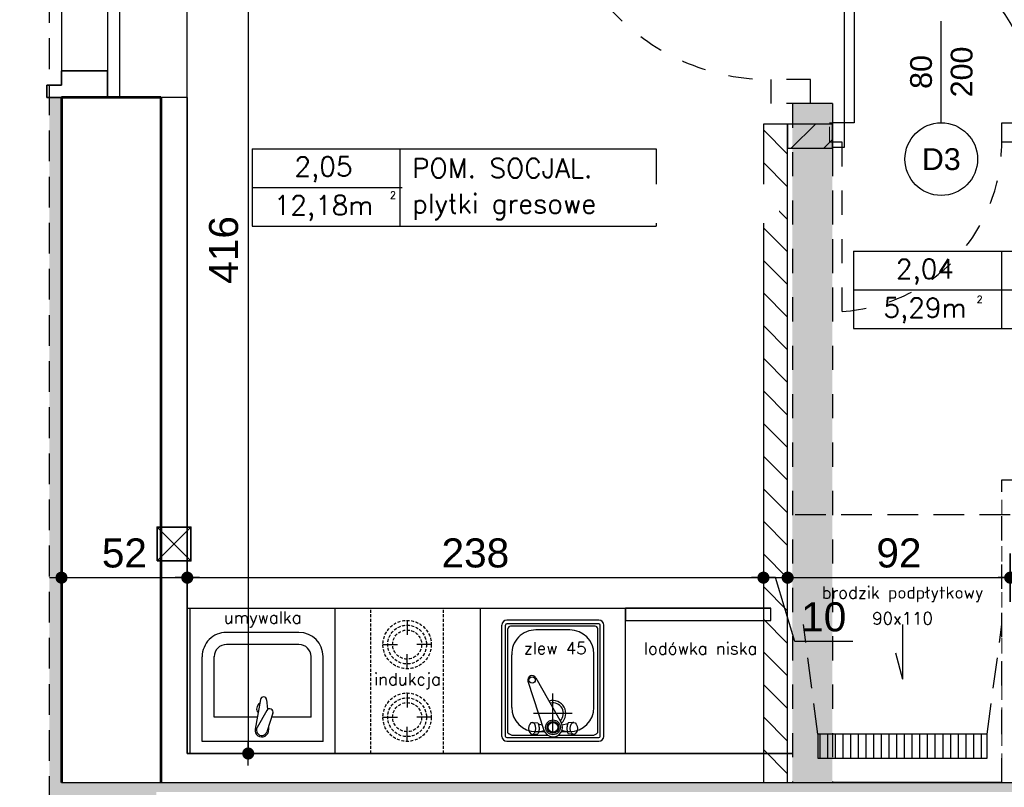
# Model space of a CAD drawing. Header units: millimetres. Extents: x 11979 to 37895, y 18730 to 47884.
# Tile 109 of 256: x 34062 to 34469, y 39288 to 39605. Entities that reach past the tile are written whole.
import ezdxf
from ezdxf.enums import TextEntityAlignment as Align

# ---------------------------------------------------------------- set-up
doc = ezdxf.new("R2010")
doc.units = ezdxf.units.MM
for name, pattern in [('4002', [2, 1, -1]), ('DASHED', [19.05, 12.7, -6.35]), ('HIDDEN', [0.375, 0.25, -0.125])]:
    doc.linetypes.add(name, pattern=pattern)
for name, color, linetype in [('-LI-WIDOK', 2, 'Continuous'), ('-WYMIAR', 8, 'Continuous'), ('_drzwi łuk', 1, 'Continuous'), ('_PROJEKTOWANE', 5, 'Continuous'), ('drzwi łuk', 1, 'Continuous'), ('PROJEKTOWANE', 5, 'Continuous')]:
    doc.layers.add(name, color=color, linetype=linetype)
for name, color, linetype, lineweight in [('-ŚCIANY DZIAŁOWE', 3, 'Continuous', 35), ('-ŚCIANY NOŚNE', 4, 'Continuous', 53), ('CIENKA - KRESKOWANIA', 254, 'Continuous', 0)]:
    doc.layers.add(name, color=color, linetype=linetype, lineweight=lineweight)
doc.layers.add('DO USU', color=7, linetype='Continuous', true_color=0x969696)
doc.styles.add('ARIAL', font='arial.ttf', dxfattribs={"height": 0.5})
doc.styles.add('SIMPLEX', font='simplex')
doc.styles.get("Standard").update_dxf_attribs({"font": 'arial.ttf'})
doc.dimstyles.new('CZA-KROPKA-50', dxfattribs={"dimtxt": 12, "dimasz": 1, "dimexe": 2, "dimexo": 25, "dimgap": 4, "dimtad": 1, "dimdec": 1, "dimrnd": 0.5, "dimzin": 9, "dimdsep": 46, "dimtxsty": 'Standard', "dimblk": 'CZA-KROPKA', "dimblk1": 'CZA-KROPKA', "dimblk2": 'CZA-KROPKA', "dimsah": 1, "dimcen": -20, "dimse1": 1, "dimse2": 1, "dimclrd": 8, "dimclre": 8, "dimclrt": 9, "dimadec": 0, "dimazin": 0, "dimtfac": 1, "dimtdec": 1, "dimtmove": 1, "dimatfit": 3, "dimldrblk": 'CZA-KROPKA', "dimfxl": 1, "dimtolj": 1, "dimtzin": 9, "dimarcsym": 0})

# ---------------------------------------------------------------- blocks, each defined once
blk = doc.blocks.new('CZA-KROPKA')
at = {"layer": '-WYMIAR', "linetype": 'ByBlock'}
for p, q in [((0, 10), (0, -10)), ((5, 0), (-5, 0))]:
    blk.add_line(p, q, dxfattribs=at)
at = {"layer": '-WYMIAR', "linetype": 'ByBlock', "const_width": 2.5}
blk.add_lwpolyline([(-1.25, 0, 1), (1.25, 0, 1)], format="xyb", close=True, dxfattribs=at)
blk = doc.blocks.new('*D2913')
at = {"layer": '-WYMIAR', "color": 8, "lineweight": -2}
blk.add_line((34118.33, 39053), (34368.48, 39053), dxfattribs=at)
at = {"layer": 'Defpoints', "color": 0}
for p in [(34117.33, 39360.55), (34369.48, 39356.91), (34369.48, 39053)]:
    blk.add_point(p, dxfattribs=at)
at = {"layer": '-WYMIAR', "color": 8, "lineweight": -2, "rotation": 180}
blk.add_blockref('CZA-KROPKA', (34117.33, 39053), dxfattribs=at)
at = {"layer": '-WYMIAR', "color": 8, "lineweight": -2}
blk.add_blockref('CZA-KROPKA', (34369.48, 39053), dxfattribs=at)
at = {"layer": '-WYMIAR', "color": 9, "insert": (34243.4, 39063.13), "char_height": 12, "attachment_point": 5, "bg_fill": 3, "box_fill_scale": 1.1, "bg_fill_color": 257, "bg_fill_transparency": 0}
blk.add_mtext('\\A1;252', dxfattribs=at)
blk = doc.blocks.new('*D2914')
at = {"layer": '-WYMIAR', "color": 8, "lineweight": -2}
for p, q in [((34378.11, 39066.86), (34374.48, 39053)), ((34402.13, 39066.86), (34378.11, 39066.86)), ((34368.48, 39053), (34367.48, 39053)), ((34369.48, 39053), (34379.48, 39053)), ((34380.48, 39053), (34381.48, 39053))]:
    blk.add_line(p, q, dxfattribs=at)
at = {"layer": 'Defpoints', "color": 0}
for p in [(34369.48, 39356.91), (34379.48, 39340.87), (34379.48, 39053)]:
    blk.add_point(p, dxfattribs=at)
at = {"layer": '-WYMIAR', "color": 8, "lineweight": -2}
blk.add_blockref('CZA-KROPKA', (34369.48, 39053), dxfattribs=at)
at = {"layer": '-WYMIAR', "color": 8, "lineweight": -2, "rotation": 180}
blk.add_blockref('CZA-KROPKA', (34379.48, 39053), dxfattribs=at)
at = {"layer": '-WYMIAR', "color": 9, "insert": (34390.12, 39076.99), "char_height": 12, "attachment_point": 5, "bg_fill": 3, "box_fill_scale": 1.1, "bg_fill_color": 257, "bg_fill_transparency": 0}
blk.add_mtext('\\A1;10', dxfattribs=at)
blk = doc.blocks.new('*D2915')
at = {"layer": '-WYMIAR', "color": 8, "lineweight": -2}
blk.add_line((34380.48, 39053), (34613.33, 39053), dxfattribs=at)
at = {"layer": 'Defpoints', "color": 0}
for p in [(34614.33, 39343.45), (34379.48, 39340.87), (34614.33, 39053)]:
    blk.add_point(p, dxfattribs=at)
at = {"layer": '-WYMIAR', "color": 8, "lineweight": -2, "rotation": 180}
blk.add_blockref('CZA-KROPKA', (34379.48, 39053), dxfattribs=at)
at = {"layer": '-WYMIAR', "color": 8, "lineweight": -2}
blk.add_blockref('CZA-KROPKA', (34614.33, 39053), dxfattribs=at)
at = {"layer": '-WYMIAR', "color": 9, "insert": (34496.9, 39063.13), "char_height": 12, "attachment_point": 5, "bg_fill": 3, "box_fill_scale": 1.1, "bg_fill_color": 257, "bg_fill_transparency": 0}
blk.add_mtext('\\A1;235', dxfattribs=at)
blk = doc.blocks.new('*D2922')
at = {"layer": '-WYMIAR', "color": 8, "lineweight": -2}
blk.add_line((34075.33, 39027.96), (34704.46, 39027.96), dxfattribs=at)
at = {"layer": 'Defpoints', "color": 0}
for p in [(34705.46, 39289.95), (34074.33, 39234), (34705.46, 39027.96)]:
    blk.add_point(p, dxfattribs=at)
at = {"layer": '-WYMIAR', "color": 8, "lineweight": -2, "rotation": 180}
blk.add_blockref('CZA-KROPKA', (34074.33, 39027.96), dxfattribs=at)
at = {"layer": '-WYMIAR', "color": 8, "lineweight": -2}
blk.add_blockref('CZA-KROPKA', (34705.46, 39027.96), dxfattribs=at)
at = {"layer": '-WYMIAR', "color": 9, "insert": (34389.9, 39038.1), "char_height": 12, "attachment_point": 5, "bg_fill": 3, "box_fill_scale": 1.1, "bg_fill_color": 257, "bg_fill_transparency": 0}
blk.add_mtext('\\A1;631', dxfattribs=at)
blk = doc.blocks.new('*D2479')
at = {"layer": '-WYMIAR', "color": 8, "lineweight": -2}
blk.add_line((33997.59, 39693.91), (33997.59, 39573.91), dxfattribs=at)
at = {"layer": 'Defpoints', "color": 0}
for p in [(34079.33, 39694.91), (33997.59, 39572.91), (34079.33, 39572.91)]:
    blk.add_point(p, dxfattribs=at)
at = {"layer": '-WYMIAR', "color": 8, "lineweight": -2}
for p, rotation in [((33997.59, 39694.91), 90), ((33997.59, 39572.91), 270)]:
    blk.add_blockref('CZA-KROPKA', p, dxfattribs=dict(at, rotation=rotation))
at = {"layer": '-WYMIAR', "color": 9, "insert": (33987.56, 39633.91), "char_height": 12, "attachment_point": 5, "rotation": 90, "bg_fill": 3, "box_fill_scale": 1.1, "bg_fill_color": 257, "bg_fill_transparency": 0}
blk.add_mtext('\\A1;122', dxfattribs=at)
blk = doc.blocks.new('*D2480')
at = {"layer": '-WYMIAR', "color": 8, "lineweight": -2}
blk.add_line((33997.59, 39571.91), (33997.59, 39164.41), dxfattribs=at)
at = {"layer": 'Defpoints', "color": 0}
for p in [(34079.33, 39572.91), (33997.59, 39163.41), (34079.33, 39163.41)]:
    blk.add_point(p, dxfattribs=at)
at = {"layer": '-WYMIAR', "color": 8, "lineweight": -2}
for p, rotation in [((33997.59, 39572.91), 90), ((33997.59, 39163.41), 270)]:
    blk.add_blockref('CZA-KROPKA', p, dxfattribs=dict(at, rotation=rotation))
at = {"layer": '-WYMIAR', "color": 9, "insert": (33987.46, 39368.16), "char_height": 12, "attachment_point": 5, "rotation": 90, "bg_fill": 3, "box_fill_scale": 1.1, "bg_fill_color": 257, "bg_fill_transparency": 0}
blk.add_mtext('\\A1;409.5', dxfattribs=at)
blk = doc.blocks.new('*D2482')
at = {"layer": '-WYMIAR', "color": 8, "lineweight": -2}
blk.add_line((33972.59, 40283.41), (33972.59, 39164.41), dxfattribs=at)
at = {"layer": 'Defpoints', "color": 0}
for p in [(34079.33, 40284.41), (33972.59, 39163.41), (34079.33, 39163.41)]:
    blk.add_point(p, dxfattribs=at)
at = {"layer": '-WYMIAR', "color": 8, "lineweight": -2}
for p, rotation in [((33972.59, 40284.41), 90), ((33972.59, 39163.41), 270)]:
    blk.add_blockref('CZA-KROPKA', p, dxfattribs=dict(at, rotation=rotation))
at = {"layer": '-WYMIAR', "color": 9, "insert": (33962.56, 39723.91), "char_height": 12, "attachment_point": 5, "rotation": 90, "bg_fill": 3, "box_fill_scale": 1.1, "bg_fill_color": 257, "bg_fill_transparency": 0}
blk.add_mtext('\\A1;1121', dxfattribs=at)
blk = doc.blocks.new('*D2490')
at = {"layer": '-WYMIAR', "color": 8, "lineweight": -2}
blk.add_line((34080.33, 39374.54), (34130.33, 39374.54), dxfattribs=at)
at = {"layer": 'Defpoints', "color": 0}
for p in [(34079.33, 39699.13), (34131.33, 39374.54), (34131.33, 39374.54)]:
    blk.add_point(p, dxfattribs=at)
at = {"layer": '-WYMIAR', "color": 8, "lineweight": -2, "rotation": 180}
blk.add_blockref('CZA-KROPKA', (34079.33, 39374.54), dxfattribs=at)
at = {"layer": '-WYMIAR', "color": 8, "lineweight": -2}
blk.add_blockref('CZA-KROPKA', (34131.33, 39374.54), dxfattribs=at)
at = {"layer": '-WYMIAR', "color": 9, "insert": (34105.33, 39384.66), "char_height": 12, "attachment_point": 5, "bg_fill": 3, "box_fill_scale": 1.1, "bg_fill_color": 257, "bg_fill_transparency": 0}
blk.add_mtext('\\A1;52', dxfattribs=at)
blk = doc.blocks.new('*D2627')
at = {"layer": '_PROJEKTOWANE', "color": 8, "lineweight": -2}
blk.add_line((34156.52, 39716.91), (34156.52, 39302.91), dxfattribs=at)
at = {"layer": 'Defpoints', "color": 0}
for p in [(34140.09, 39717.91), (34131.33, 39301.91), (34156.52, 39301.91)]:
    blk.add_point(p, dxfattribs=at)
at = {"layer": '_PROJEKTOWANE', "color": 8, "lineweight": -2}
for p, rotation in [((34156.52, 39717.91), 90), ((34156.52, 39301.91), 270)]:
    blk.add_blockref('CZA-KROPKA', p, dxfattribs=dict(at, rotation=rotation))
at = {"layer": '_PROJEKTOWANE', "color": 9, "insert": (34146.39, 39509.91), "char_height": 12, "attachment_point": 5, "rotation": 90}
blk.add_mtext('\\A1;416', dxfattribs=at)
blk = doc.blocks.new('*D2628')
at = {"layer": '_PROJEKTOWANE', "color": 8, "lineweight": -2}
blk.add_line((34132.33, 39374.54), (34368.48, 39374.54), dxfattribs=at)
at = {"layer": 'Defpoints', "color": 0}
for p in [(34131.33, 39405.71), (34369.48, 39405.71), (34369.48, 39374.54)]:
    blk.add_point(p, dxfattribs=at)
at = {"layer": '_PROJEKTOWANE', "color": 8, "lineweight": -2, "rotation": 180}
blk.add_blockref('CZA-KROPKA', (34131.33, 39374.54), dxfattribs=at)
at = {"layer": '_PROJEKTOWANE', "color": 8, "lineweight": -2}
blk.add_blockref('CZA-KROPKA', (34369.48, 39374.54), dxfattribs=at)
at = {"layer": '_PROJEKTOWANE', "color": 9, "insert": (34250.4, 39384.67), "char_height": 12, "attachment_point": 5}
blk.add_mtext('\\A1;238', dxfattribs=at)
blk = doc.blocks.new('*D2629')
at = {"layer": '_PROJEKTOWANE', "color": 8, "lineweight": -2}
for p, q in [((34368.48, 39374.54), (34367.48, 39374.54)), ((34369.48, 39374.54), (34379.48, 39374.54)), ((34382.39, 39348.16), (34374.48, 39374.54)), ((34380.48, 39374.54), (34381.48, 39374.54)), ((34406.41, 39348.16), (34382.39, 39348.16))]:
    blk.add_line(p, q, dxfattribs=at)
at = {"layer": 'Defpoints', "color": 0}
for p in [(34379.48, 39411.92), (34369.48, 39405.71), (34379.48, 39374.54)]:
    blk.add_point(p, dxfattribs=at)
at = {"layer": '_PROJEKTOWANE', "color": 8, "lineweight": -2}
blk.add_blockref('CZA-KROPKA', (34369.48, 39374.54), dxfattribs=at)
at = {"layer": '_PROJEKTOWANE', "color": 8, "lineweight": -2, "rotation": 180}
blk.add_blockref('CZA-KROPKA', (34379.48, 39374.54), dxfattribs=at)
at = {"layer": '_PROJEKTOWANE', "color": 9, "insert": (34394.4, 39358.28), "char_height": 12, "attachment_point": 5}
blk.add_mtext('\\A1;10', dxfattribs=at)
blk = doc.blocks.new('*D2630')
at = {"layer": '_PROJEKTOWANE', "color": 8, "lineweight": -2}
blk.add_line((34380.48, 39374.54), (34470.48, 39374.54), dxfattribs=at)
at = {"layer": 'Defpoints', "color": 0}
for p in [(34379.48, 39411.92), (34471.48, 39383.99), (34471.48, 39374.54)]:
    blk.add_point(p, dxfattribs=at)
at = {"layer": '_PROJEKTOWANE', "color": 8, "lineweight": -2, "rotation": 180}
blk.add_blockref('CZA-KROPKA', (34379.48, 39374.54), dxfattribs=at)
at = {"layer": '_PROJEKTOWANE', "color": 8, "lineweight": -2}
blk.add_blockref('CZA-KROPKA', (34471.48, 39374.54), dxfattribs=at)
at = {"layer": '_PROJEKTOWANE', "color": 9, "insert": (34425.48, 39384.66), "char_height": 12, "attachment_point": 5}
blk.add_mtext('\\A1;92', dxfattribs=at)
blk = doc.blocks.new('*D2631')
at = {"layer": '_PROJEKTOWANE', "color": 8, "lineweight": -2}
for p, q in [((34472.48, 39374.54), (34480.48, 39374.54)), ((34484.39, 39348.16), (34476.48, 39374.54)), ((34508.41, 39348.16), (34484.39, 39348.16))]:
    blk.add_line(p, q, dxfattribs=at)
at = {"layer": 'Defpoints', "color": 0}
for p in [(34471.48, 39383.99), (34481.48, 39374.54), (34481.48, 39374.54)]:
    blk.add_point(p, dxfattribs=at)
at = {"layer": '_PROJEKTOWANE', "color": 8, "lineweight": -2, "rotation": 180}
blk.add_blockref('CZA-KROPKA', (34471.48, 39374.54), dxfattribs=at)
at = {"layer": '_PROJEKTOWANE', "color": 8, "lineweight": -2}
blk.add_blockref('CZA-KROPKA', (34481.48, 39374.54), dxfattribs=at)
at = {"layer": '_PROJEKTOWANE', "color": 9, "insert": (34496.4, 39358.28), "char_height": 12, "attachment_point": 5}
blk.add_mtext('\\A1;10', dxfattribs=at)

msp = doc.modelspace()

# ---------------------------------------------------------------- hatches: boundary and pattern name
at = {"layer": '-LI-WIDOK', "true_color": 0xaf4318}
h = msp.add_hatch(color=34, dxfattribs=at)
h.dxf.hatch_style = 1
edge = h.paths.add_edge_path()
edge.add_line((34748.71, 39204.27), (34617.33, 39204.41))
edge.add_line((34617.33, 39204.41), (34617.33, 39269.95))
edge.add_line((34617.33, 39269.95), (34118.49, 39269.95))
edge.add_line((34118.49, 39269.95), (34118.49, 39285.95))
edge.add_line((34118.49, 39285.95), (34130.49, 39285.95))
edge.add_line((34130.49, 39285.95), (34541.88, 39285.95))
edge.add_line((34541.88, 39285.95), (34617.33, 39285.95))
edge.add_line((34617.33, 39285.95), (34617.33, 39289.95))
edge.add_line((34617.33, 39289.95), (34541.88, 39289.95))
edge.add_line((34541.88, 39289.95), (34079.33, 39289.95))
edge.add_line((34079.33, 39289.95), (34079.33, 39572.91))
edge.add_line((34079.33, 39572.91), (34074.33, 39572.91))
edge.add_line((34074.33, 39572.91), (34074.33, 39127.41))
edge.add_line((34074.33, 39127.41), (35784.33, 39127.41))
edge.add_line((35784.33, 39127.41), (35784.33, 39289.95))
edge.add_line((35784.33, 39289.95), (35784.33, 39531.91))
edge.add_line((35784.33, 39531.91), (35779.33, 39531.91))
edge.add_line((35779.33, 39531.91), (35779.33, 39289.95))
edge.add_line((35779.33, 39289.95), (35727.33, 39289.95))
edge.add_line((35727.33, 39289.95), (35727.33, 39285.95))
edge.add_line((35727.33, 39285.95), (35734.49, 39285.95))
edge.add_line((35734.49, 39285.95), (35734.49, 39269.95))
edge.add_line((35734.49, 39269.95), (35727.33, 39269.95))
edge.add_line((35727.33, 39269.95), (35727.33, 39204.41))
edge.add_line((35727.33, 39204.41), (35129.39, 39204.33))
edge.add_arc((35115.66, 39198.29), 15, -204.0423, 23.7093, ccw=False)
edge.add_line((35101.96, 39204.41), (34776.16, 39204.41))
edge.add_arc((34762.46, 39198.29), 15, -203.4956, 24.0423, ccw=False)
h.paths.add_polyline_path([(35648.15, 39173.01), (35648.15, 39197.66)], flags=16)
h.paths.add_polyline_path([(35747.94, 39944.6), (35772.59, 39944.6), (35772.59, 39969.33), (35747.94, 39969.33)])
h.paths.add_polyline_path([(35736.21, 39958.63), (35760.86, 39958.63), (35760.86, 39983.36), (35736.21, 39983.36)])
h.paths.add_polyline_path([(35648.15, 40253.01), (35648.15, 40277.66), (35623.42, 40277.66), (35623.42, 40253.01)])
at = {"layer": 'PROJEKTOWANE'}
h = msp.add_hatch(dxfattribs=at)
h.set_pattern_fill('ANSI31', color=256, scale=3, angle=180)
h.set_pattern_definition([(225, (-414149.555, 44192.084), (6.7351921, -6.7351921), [])])
h.paths.add_polyline_path([(34397.98, 39561.91), (34379.98, 39561.91), (34379.98, 39551.91), (34397.98, 39551.91)])

# ---------------------------------------------------------------- linework, layer by layer
at = {"layer": '-LI-WIDOK'}
for p, q in [((34131.33, 39572.91), (34131.33, 39694.91)), ((34079.33, 39572.91), (34120.33, 39572.91)), ((34131.33, 39572.91), (34120.33, 39572.91)), ((34079.33, 39289.95), (34541.88, 39289.95))]:
    msp.add_line(p, q, dxfattribs=at)
at = {"layer": '-ŚCIANY DZIAŁOWE'}
for p, q in [((34079.33, 39577.91), (34079.33, 39583.91)), ((34079.33, 39583.91), (34098.33, 39583.91)), ((34098.33, 39583.91), (34098.33, 39572.91)), ((34073.33, 39572.91), (34073.33, 39577.91)), ((34073.33, 39577.91), (34079.33, 39577.91)), ((34079.33, 39572.91), (34073.33, 39572.91))]:
    msp.add_line(p, q, dxfattribs=at)
at = {"layer": '-ŚCIANY NOŚNE'}
msp.add_line((34120.33, 39572.91), (34079.33, 39572.91), dxfattribs=at)
msp.add_line((34120.33, 39572.91), (34079.33, 39572.91), dxfattribs=at)
msp.add_line((34120.33, 39572.91), (34079.33, 39572.91), dxfattribs=at)
at = {"layer": 'CIENKA - KRESKOWANIA', "linetype": 'DASHED', "ltscale": 0.5}
msp.add_lwpolyline([(34396.73, 39562.41), (34397.98, 39562.41), (34397.98, 39554.41), (34396.73, 39554.41)], close=True, dxfattribs=at)
at = {"layer": 'DO USU', "linetype": '4002', "ltscale": 10}
for p, q in [((34388.98, 39580.35), (34372.48, 39580.35)), ((34372.48, 39580.35), (34372.48, 39570.35)), ((34388.98, 39570.35), (34388.98, 39580.35)), ((34388.98, 39570.35), (34372.48, 39570.35)), ((34397.98, 39570.35), (34380.73, 39570.35)), ((34381.48, 39570.35), (34381.48, 39289.95)), ((34397.98, 39570.35), (34397.98, 39289.95)), ((34397.98, 39554.41), (34397.98, 39484.41)), ((34401.98, 39554.41), (34397.98, 39554.41)), ((34401.98, 39484.41), (34401.98, 39554.41)), ((34467.98, 39414.95), (34503.98, 39414.95))]:
    msp.add_line(p, q, dxfattribs=at)
msp.add_lwpolyline([(34467.98, 39562.41), (34472.98, 39562.41), (34472.98, 39554.41), (34467.98, 39554.41)], close=True, dxfattribs=at)
for centre, radius, start, end in [((34372.48, 39670.35), 90.09, 182.5448, 270), ((34397.98, 39554.41), 70, 273.2758, 0)]:
    msp.add_arc(centre, radius, start, end, dxfattribs=at)
at = {"layer": 'drzwi łuk', "ltscale": 0.5}
for p, q in [((34158.15, 39551.7), (34325.16, 39551.7)), ((34158.15, 39551.7), (34158.15, 39519.7)), ((34219.22, 39551.7), (34219.22, 39519.7)), ((34325.16, 39551.7), (34325.16, 39519.7)), ((34158.15, 39535.7), (34325.16, 39535.7)), ((34158.15, 39519.7), (34325.16, 39519.7)), ((34406.75, 39509.42), (34563.94, 39509.42)), ((34406.75, 39509.42), (34406.75, 39477.42)), ((34467.82, 39509.42), (34467.82, 39477.42)), ((34406.75, 39493.42), (34563.94, 39493.42)), ((34406.75, 39477.42), (34563.94, 39477.42))]:
    msp.add_line(p, q, dxfattribs=at)
at = {"layer": 'PROJEKTOWANE'}
for p, q in [((34103.33, 39694.91), (34103.33, 39572.91)), ((34098.33, 39683.91), (34098.33, 39583.91)), ((34442.98, 39562.41), (34442.98, 39604.41)), ((34379.98, 39561.91), (34372.48, 39561.91))]:
    msp.add_line(p, q, dxfattribs=at)
at = {"layer": 'PROJEKTOWANE', "linetype": 'DASHED'}
msp.add_line((34471.48, 39400.44), (34377.48, 39400.44), dxfattribs=at)
at = {"layer": 'PROJEKTOWANE'}
for points in [[(34402.98, 39642.41), (34406.98, 39642.41), (34406.98, 39562.41), (34402.98, 39562.41)], [(34397.98, 39561.91), (34379.48, 39561.91), (34379.48, 39551.91), (34397.98, 39551.91)], [(34402.98, 39562.41), (34397.98, 39562.41), (34397.98, 39552.41), (34402.98, 39552.41)]]:
    msp.add_lwpolyline(points, close=True, dxfattribs=at)
msp.add_circle((34442.98, 39547.41), 15, dxfattribs=at)
msp.add_arc((34402.98, 39562.41), 80, 0, 90, dxfattribs=at)

# ---------------------------------------------------------------- texts
at = {"layer": '-LI-WIDOK', "style": 'SIMPLEX'}
for s, height, p in [('2,05', 8, (34187.61, 39544.34)), ('2', 3, (34216.37, 39532.54)), ('12,18m', 8, (34187.61, 39528.34)), ('2,04', 8, (34436.21, 39502.06)), ('5,29m', 8, (34436.21, 39486.06)), ('2', 3, (34458.85, 39489.49))]:
    msp.add_text(s, height=height, dxfattribs=at).set_placement(p, align=Align.MIDDLE_CENTER)
at = {"layer": '-LI-WIDOK', "insert": (34224.22, 39543.7), "char_height": 8, "width": 172.5953, "attachment_point": 4, "style": 'SIMPLEX'}
msp.add_mtext('\\pxi-4,l4,t4;POM.^ISOCJAL.', dxfattribs=at)
at = {"layer": 'PROJEKTOWANE', "style": 'ARIAL'}
for s, p in [('200', (34451.38, 39583.41)), ('80', (34434.6, 39583.41))]:
    msp.add_text(s, height=9, rotation=90, dxfattribs=at).set_placement(p, align=Align.MIDDLE_CENTER)
msp.add_text('D3', height=9, dxfattribs=at).set_placement((34442.98, 39547.41), align=Align.MIDDLE_CENTER)
at = {"layer": 'PROJEKTOWANE', "style": 'SIMPLEX'}
for s, p in [('brodzik podpłytkowy', (34426.98, 39367.73)), ('90x110', (34426.98, 39357.73))]:
    msp.add_text(s, height=5, dxfattribs=at).set_placement(p, align=Align.MIDDLE)

# ---------------------------------------------------------------- dimensions: what is measured, and where the dimension line sits
at = {"layer": '_PROJEKTOWANE'}
for base, p1, p2, picture, middle in [((34471.48, 39374.54), (34379.48, 39411.92), (34471.48, 39383.99), '*D2630', (34425.48, 39384.66)), ((34481.48, 39374.54), (34471.48, 39383.99), (34481.48, 39374.54), '*D2631', (34488.39, 39358.28))]:
    dim = msp.add_linear_dim(base=base, p1=p1, p2=p2, dimstyle='CZA-KROPKA-50', dxfattribs=at)
    dim.commit()
    dim.dimension.update_dxf_attribs({"geometry": picture, "text_midpoint": middle})

# ---------------------------------------------------------------- next in the draw order: dimensions: what is measured, and where the dimension line sits
at = {"layer": '-WYMIAR'}
dim = msp.add_linear_dim(base=(33997.59, 39572.91), p1=(34079.33, 39694.91), p2=(34079.33, 39572.91), angle=90, dimstyle='CZA-KROPKA-50', override={"dimfxl": 0, "dimfxlon": 1, "dimtfill": 1}, dxfattribs=at)
dim.commit()
dim.dimension.update_dxf_attribs({"geometry": '*D2479', "text_midpoint": (33987.56, 39633.91)})
dim = msp.add_linear_dim(base=(34369.47925548, 39053.00237348), p1=(34117.32925548, 39360.54934691), p2=(34369.47925548, 39356.90517285), dimstyle='CZA-KROPKA-50', override={"dimfxl": 0, "dimfxlon": 1, "dimtfill": 1}, dxfattribs=at)
dim.commit()
dim.dimension.update_dxf_attribs({"geometry": '*D2913', "text_midpoint": (34243.40425548, 39063.12924933)})

# ---------------------------------------------------------------- next in the draw order: linework, layer by layer
at = {"layer": '-ŚCIANY DZIAŁOWE'}
for q in [(34131.33, 39301.91), (34131.33, 39326.91)]:
    msp.add_line((34131.33, 39572.91), q, dxfattribs=at)
at = {"layer": 'PROJEKTOWANE'}
for p, q in [((34131.33, 39361.91), (34372.48, 39361.91)), ((34132.48, 39301.91), (34132.48, 39361.91)), ((34192.48, 39301.91), (34192.48, 39361.91)), ((34252.48, 39301.91), (34252.48, 39361.91)), ((34312.48, 39301.91), (34312.48, 39361.91)), ((34312.48, 39301.91), (34312.48, 39361.91)), ((34222.19, 39356.91), (34222.19, 39350.91)), ((34261.38, 39308.97), (34261.38, 39354.97)), ((34262.88, 39308.97), (34262.88, 39354.97)), ((34301.45, 39356.97), (34263.38, 39356.97)), ((34301.45, 39355.47), (34263.38, 39355.47)), ((34301.95, 39308.97), (34301.95, 39354.97)), ((34303.45, 39308.97), (34303.45, 39354.97)), ((34177.48, 39351.91), (34147.48, 39351.91)), ((34263.88, 39310.41), (34263.88, 39353.47)), ((34299.95, 39354.47), (34264.88, 39354.47)), ((34289.41, 39352.97), (34275.41, 39352.97)), ((34300.95, 39310.41), (34300.95, 39353.47)), ((34177.48, 39346.91), (34147.48, 39346.91)), ((34212.19, 39346.91), (34218.19, 39346.91)), ((34232.19, 39346.91), (34226.19, 39346.91)), ((34222.19, 39336.91), (34222.19, 39342.91)), ((34299.41, 39320.97), (34299.41, 39342.97)), ((34137.48, 39306.91), (34137.48, 39341.9)), ((34142.48, 39316.91), (34142.48, 39341.91)), ((34182.48, 39316.91), (34182.48, 39341.91)), ((34187.48, 39306.91), (34187.48, 39341.91)), ((34265.41, 39320.97), (34265.42, 39342.66)), ((34299.41, 39320.97), (34299.41, 39342.66)), ((34272.13, 39331.74), (34278.73, 39311.55)), ((34275.43, 39333.19), (34285.89, 39314.71)), ((34222.19, 39326.91), (34222.19, 39320.91)), ((34282.41, 39310.18), (34282.41, 39326.67)), ((34161.53, 39324.21), (34159.33, 39311.99)), ((34164.11, 39324.09), (34164.47, 39320.2)), ((34164.17, 39319.66), (34160.21, 39312.66)), ((34166.72, 39318.54), (34164.22, 39310.89)), ((34290.37, 39318.43), (34274.45, 39318.43)), ((34160.22, 39316.91), (34142.48, 39316.91)), ((34182.48, 39316.91), (34166.18, 39316.91)), ((34212.19, 39316.91), (34218.19, 39316.91)), ((34232.19, 39316.91), (34226.19, 39316.91)), ((34273.9, 39314.77), (34274.32, 39314.67)), ((34273.9, 39314.77), (34276.22, 39314.52)), ((34291.07, 39314.77), (34288.75, 39314.52)), ((34291.07, 39314.77), (34290.65, 39314.67)), ((34164.86, 39312.86), (34164.92, 39311.73)), ((34222.19, 39306.91), (34222.19, 39312.91)), ((34275.41, 39310.97), (34278.97, 39310.97)), ((34276.37, 39314.18), (34278, 39313.8)), ((34276.49, 39310.67), (34278.76, 39311.45)), ((34286, 39310.97), (34289.41, 39310.97)), ((34288.48, 39310.67), (34286.21, 39311.45)), ((34288.59, 39314.18), (34286.31, 39313.64)), ((34187.48, 39306.91), (34137.48, 39306.91)), ((34263.38, 39308.47), (34301.45, 39308.47)), ((34263.38, 39306.97), (34301.45, 39306.97)), ((34266.06, 39309.47), (34280.29, 39309.47)), ((34273.9, 39309.78), (34276.23, 39310.06)), ((34273.9, 39309.78), (34274.5, 39309.99)), ((34284.68, 39309.47), (34298.76, 39309.47)), ((34291.07, 39309.78), (34288.74, 39310.06)), ((34291.07, 39309.78), (34290.47, 39309.99))]:
    msp.add_line(p, q, dxfattribs=at)
at = {"layer": 'PROJEKTOWANE', "linetype": 'HIDDEN', "ltscale": 5}
for p, q in [((34207.19, 39301.91), (34207.19, 39361.91)), ((34237.19, 39301.91), (34237.19, 39361.91))]:
    msp.add_line(p, q, dxfattribs=at)
for centre, radius in [((34222.19, 39346.91), 10), ((34222.19, 39346.91), 8), ((34222.19, 39346.91), 6), ((34222.19, 39316.91), 10), ((34222.19, 39316.91), 8), ((34222.19, 39316.91), 6)]:
    msp.add_circle(centre, radius, dxfattribs=at)
at = {"layer": 'PROJEKTOWANE'}
for centre, radius in [((34273.86, 39332.28), 1.3), ((34282.48, 39312.73), 3.08), ((34282.48, 39312.73), 2.43), ((34282.48, 39312.73), 2.01)]:
    msp.add_circle(centre, radius, dxfattribs=at)
for centre, radius, start, end in [((34263.38, 39354.97), 2, 90, 180), ((34263.38, 39354.97), 0.5, 90, 180), ((34301.45, 39354.97), 2, 0, 90), ((34301.45, 39354.97), 0.5, 0, 90), ((34147.48, 39341.91), 10, 90, 180.0499), ((34177.48, 39341.91), 10, 360, 90), ((34264.88, 39353.47), 1, 90, 180), ((34275.41, 39342.97), 10, 90, 181.7796), ((34289.41, 39342.97), 10, 0, 90), ((34299.95, 39353.47), 1, 0, 90), ((34147.48, 39341.91), 5, 90, 180.0706), ((34177.48, 39341.91), 5, 360, 90), ((34273.86, 39332.28), 1.82, 30.1275, 197.4594), ((34162.48, 39320.39), 2.5, 119.7805, 219.804), ((34162.82, 39324.01), 1.3, 3.6937, 171.0256), ((34282.41, 39318.43), 5.37, 312.3359, 106.6361), ((34282.41, 39318.43), 4.37, 315.3457, 103.6263), ((34165.38, 39318.97), 1.4, 341.8991, 150.514), ((34275.41, 39320.97), 10, 180, 270), ((34289.41, 39320.97), 10, 270, 0), ((34282.48, 39312.73), 3.94, 197.4594, 30.1275), ((34162.11, 39311.55), 2.81, 171.0256, 3.6937), ((34162.11, 39311.55), 2.2, 149.8725, 342.5406), ((34266.06, 39312.47), 3, 223.2267, 270), ((34298.76, 39312.47), 3, 270, 316.7733), ((34263.38, 39308.97), 2, 180, 270), ((34263.38, 39308.97), 0.5, 180, 270), ((34301.45, 39308.97), 2, 270, 0), ((34301.45, 39308.97), 0.5, 270, 0)]:
    msp.add_arc(centre, radius, start, end, dxfattribs=at)
at = {"layer": 'PROJEKTOWANE', "extrusion": (0, 0, -1)}
msp.add_ellipse((34273.9, 39312.28), major_axis=(0, -2.49), ratio=0.600576, dxfattribs=at)
at = {"layer": 'PROJEKTOWANE'}
msp.add_ellipse((34291.07, 39312.28), major_axis=(0, 2.49), ratio=0.600576, start_param=3.141593, end_param=9.424778, dxfattribs=at)
for points in [[(34276.22, 39314.52), (34276.24, 39314.5), (34276.37, 39314.21), (34276.66, 39313.37), (34276.73, 39312.82), (34276.73, 39311.73), (34276.66, 39311.19), (34276.37, 39310.34), (34276.4, 39310.32), (34276.23, 39310.06)], [(34288.75, 39314.52), (34288.72, 39314.5), (34288.59, 39314.21), (34288.31, 39313.37), (34288.23, 39312.82), (34288.23, 39311.73), (34288.31, 39311.19), (34288.59, 39310.34), (34288.57, 39310.32), (34288.74, 39310.06)]]:
    msp.add_open_spline(points, degree=3, knots=[3.912089, 3.912089, 3.912089, 3.912089, 4.18879, 4.18879, 4.712389, 4.712389, 5.235988, 5.235988, 5.512689, 5.512689, 5.512689, 5.512689], dxfattribs=at)

# ---------------------------------------------------------------- next in the draw order: texts
at = {"layer": 'PROJEKTOWANE', "style": 'SIMPLEX'}
for s, p in [('umywalka', (34162.48, 39357.25)), ('zlew 45', (34283.41, 39345.44)), ('indukcja', (34222.32, 39331.91))]:
    msp.add_text(s, height=5, dxfattribs=at).set_placement(p, align=Align.MIDDLE)

# ---------------------------------------------------------------- next in the draw order: dimensions: what is measured, and where the dimension line sits
at = {"layer": '-WYMIAR'}
dim = msp.add_linear_dim(base=(34379.48, 39053), p1=(34369.48, 39356.91), p2=(34379.48, 39340.87), dimstyle='CZA-KROPKA-50', override={"dimfxl": 0, "dimfxlon": 1, "dimtfill": 1}, dxfattribs=at)
dim.commit()
dim.dimension.update_dxf_attribs({"geometry": '*D2914', "text_midpoint": (34382.11, 39066.86), "dimtype": 160})

# ---------------------------------------------------------------- next in the draw order: linework, layer by layer
at = {"layer": 'PROJEKTOWANE'}
msp.add_lwpolyline([(34312.48, 39356.91), (34372.48, 39356.91), (34372.48, 39361.91), (34312.48, 39361.91)], close=True, dxfattribs=at)

# ---------------------------------------------------------------- next in the draw order: texts
at = {"layer": 'PROJEKTOWANE', "style": 'SIMPLEX'}
msp.add_text('lodówka niska', height=5, dxfattribs=at).set_placement((34343.48, 39345.44), align=Align.MIDDLE)

# ---------------------------------------------------------------- next in the draw order: dimensions: what is measured, and where the dimension line sits
at = {"layer": '-WYMIAR'}
dim = msp.add_linear_dim(base=(34614.32925548, 39053.00237348), p1=(34379.47925548, 39340.87483004), p2=(34614.32925548, 39343.45358711), dimstyle='CZA-KROPKA-50', override={"dimfxl": 0, "dimfxlon": 1, "dimtfill": 1}, dxfattribs=at)
dim.commit()
dim.dimension.update_dxf_attribs({"geometry": '*D2915', "text_midpoint": (34496.90425548, 39063.1333421)})
at = {"layer": '_PROJEKTOWANE'}
dim = msp.add_linear_dim(base=(34379.48, 39374.54), p1=(34369.48, 39405.71), p2=(34379.48, 39411.92), dimstyle='CZA-KROPKA-50', dxfattribs=at)
dim.commit()
dim.dimension.update_dxf_attribs({"geometry": '*D2629', "text_midpoint": (34386.39, 39358.28)})

# ---------------------------------------------------------------- next in the draw order: hatches: boundary and pattern name
at = {"layer": 'PROJEKTOWANE'}
h = msp.add_hatch(dxfattribs=at)
h.set_pattern_fill('ANSI31', color=256, angle=45)
h.set_pattern_definition([(90, (489989.5125, 37407.6758), (-3.175, 2e-16), [])])
h.paths.add_polyline_path([(34391.98, 39299.95), (34461.98, 39299.95), (34461.98, 39309.95), (34391.98, 39309.95)])

# ---------------------------------------------------------------- next in the draw order: linework, layer by layer
at = {"layer": '-ŚCIANY DZIAŁOWE'}
msp.add_line((34131.33, 39301.91), (34381.48, 39301.91), dxfattribs=at)
at = {"layer": 'PROJEKTOWANE', "linetype": 'DASHED'}
for p, q in [((34391.98, 39309.95), (34385.98, 39355.2)), ((34461.98, 39309.95), (34467.98, 39355.2))]:
    msp.add_line(p, q, dxfattribs=at)
at = {"layer": 'PROJEKTOWANE'}
for p in [(34426.98, 39355.2), (34424.05, 39343.5)]:
    msp.add_line(p, (34426.98, 39332.58), dxfattribs=at)
msp.add_lwpolyline([(34391.98, 39299.95), (34461.98, 39299.95), (34461.98, 39309.95), (34391.98, 39309.95)], close=True, dxfattribs=at)

# ---------------------------------------------------------------- next in the draw order: dimensions: what is measured, and where the dimension line sits
at = {"layer": '-WYMIAR'}
dim = msp.add_linear_dim(base=(34705.46, 39027.96), p1=(34074.33, 39234), p2=(34705.46, 39289.95), dimstyle='CZA-KROPKA-50', override={"dimfxl": 0, "dimfxlon": 1, "dimtfill": 1}, dxfattribs=at)
dim.commit()
dim.dimension.update_dxf_attribs({"geometry": '*D2922', "text_midpoint": (34389.9, 39038.1)})

# ---------------------------------------------------------------- next in the draw order: hatches: boundary and pattern name
at = {"layer": 'DO USU', "linetype": '4002', "ltscale": 10}
h = msp.add_hatch(dxfattribs=at)
h.set_pattern_fill('DOTS', color=256, scale=2.55)
h.set_pattern_definition([(0, (23542.336, 20126.9158), (2.0240625, 4.048125), [0, -4.048125])])
h.paths.add_polyline_path([(34381.48, 39289.95), (34397.98, 39289.95), (34397.98, 39570.35), (34381.48, 39570.35)])
h.paths.add_polyline_path([(34397.98, 39680.35), (34397.98, 39717.91), (34381.48, 39717.91), (34381.48, 39680.35)])
at = {"layer": 'PROJEKTOWANE'}
h = msp.add_hatch(dxfattribs=at)
h.set_pattern_fill('ANSI31', color=256, scale=3, angle=270)
h.set_pattern_definition([(315, (29741.8, -409212.527), (6.7351921, 6.7351921), [])])
h.paths.add_polyline_path([(34369.48, 39561.91), (34369.48, 39289.95), (34379.48, 39289.95), (34379.48, 39561.91)])

# ---------------------------------------------------------------- next in the draw order: linework, layer by layer
at = {"layer": '-ŚCIANY DZIAŁOWE'}
msp.add_line((34397.98, 39289.95), (34467.98, 39289.95), dxfattribs=at)
at = {"layer": '-ŚCIANY NOŚNE'}
msp.add_line((34120.33, 39572.91), (34120.33, 39289.95), dxfattribs=at)
at = {"layer": 'CIENKA - KRESKOWANIA', "linetype": 'DASHED', "ltscale": 0.5}
msp.add_line((34467.98, 39406.66), (34467.98, 39289.95), dxfattribs=at)
at = {"layer": 'DO USU', "linetype": '4002', "ltscale": 10}
msp.add_line((34467.98, 39289.95), (34467.98, 39414.95), dxfattribs=at)
at = {"layer": 'PROJEKTOWANE'}
msp.add_lwpolyline([(34369.48, 39561.91), (34369.48, 39289.95), (34379.48, 39289.95), (34379.48, 39561.91)], close=True, dxfattribs=at)

# ---------------------------------------------------------------- next in the draw order: dimensions: what is measured, and where the dimension line sits
at = {"layer": '-WYMIAR'}
dim = msp.add_linear_dim(base=(33997.59, 39163.41), p1=(34079.33, 39572.91), p2=(34079.33, 39163.41), angle=90, dimstyle='CZA-KROPKA-50', override={"dimfxl": 0, "dimfxlon": 1, "dimtfill": 1}, dxfattribs=at)
dim.commit()
dim.dimension.update_dxf_attribs({"geometry": '*D2480', "text_midpoint": (33987.46, 39368.16)})

# ---------------------------------------------------------------- next in the draw order: dimensions: what is measured, and where the dimension line sits
dim = msp.add_linear_dim(base=(33972.59, 39163.41), p1=(34079.33, 40284.41), p2=(34079.33, 39163.41), angle=90, dimstyle='CZA-KROPKA-50', override={"dimfxl": 0, "dimfxlon": 1, "dimtfill": 1}, dxfattribs=at)
dim.commit()
dim.dimension.update_dxf_attribs({"geometry": '*D2482', "text_midpoint": (33962.56, 39723.91)})

# ---------------------------------------------------------------- next in the draw order: linework, layer by layer
at = {"layer": '-ŚCIANY NOŚNE'}
msp.add_line((34079.33, 39572.91), (34079.33, 39289.95), dxfattribs=at)

# ---------------------------------------------------------------- next in the draw order: dimensions: what is measured, and where the dimension line sits
at = {"layer": '-WYMIAR'}
dim = msp.add_linear_dim(base=(34131.33, 39374.54), p1=(34079.33, 39699.13), p2=(34131.33, 39374.54), dimstyle='CZA-KROPKA-50', override={"dimfxl": 0, "dimfxlon": 1, "dimtfill": 1}, dxfattribs=at)
dim.commit()
dim.dimension.update_dxf_attribs({"geometry": '*D2490', "text_midpoint": (34105.33, 39384.66)})

# ---------------------------------------------------------------- next in the draw order: hatches: boundary and pattern name
h = msp.add_hatch(dxfattribs=at)
h.set_pattern_fill('DACHOWKA', color=256)
h.set_pattern_definition([(0, (478104.06, 37407.676), (0, 45), [9, -6]), (0, (478111.56, 37430.176), (0, 45), [9, -6]), (90, (478101.062, 37410.676), (-15, 9e-16), [19.5, -25.5]), (90, (478108.562, 37433.176), (-15, 9e-16), [19.5, -25.5]), (45, (478113.06, 37407.676), (-22.4999964, 22.4999964), [4.2426, -27.5772]), (45, (478128.06, 37407.676), (-22.4999964, 22.4999964), [4.2426, -27.5772]), (45, (478143.06, 37407.676), (-22.4999964, 22.4999964), [4.2426, -27.5772]), (135, (478104.06, 37407.676), (-22.4999964, -22.4999964), [4.2426, -27.5772]), (135, (478119.06, 37407.676), (-22.4999964, -22.4999964), [4.2426, -27.5772]), (135, (478134.06, 37407.676), (-22.4999964, -22.4999964), [4.2426, -27.5772])])
h.paths.add_polyline_path([(35727.33, 39265.95), (35405.73, 39265.95), (35405.73, 39204.41), (35727.33, 39204.41)])
h.paths.add_polyline_path([(35779.33, 39265.95), (35738.33, 39265.95), (35738.33, 39204.41), (35129.45, 39204.19, -1.559034), (35101.96, 39204.41), (34776.16, 39204.41, -1.53309), (34748.71, 39204.27), (34120.33, 39204.41), (34120.33, 39265.95), (34079.33, 39265.95), (34079.33, 39163.41), (35779.33, 39163.41)])
h.paths.add_polyline_path([(35784.33, 39289.95), (35784.33, 39531.91), (35779.33, 39531.91), (35779.33, 39289.95), (35779.33, 39163.41), (34079.33, 39163.41), (34079.33, 39572.91), (34074.33, 39572.91), (34074.33, 39127.41), (35784.33, 39127.41)])
h.paths.add_polyline_path([(35648.15, 39173.01), (35648.15, 39197.66), (35623.42, 39197.66), (35623.42, 39173.01)], flags=16)

# ---------------------------------------------------------------- next in the draw order: linework, layer by layer
at = {"layer": '-ŚCIANY DZIAŁOWE'}
msp.add_lwpolyline([(34118.83, 39381.44), (34132.83, 39381.44), (34132.83, 39395.44), (34118.83, 39395.44)], close=True, dxfattribs=at)
at = {"layer": '_drzwi łuk', "linetype": 'DASHED'}
msp.add_line((34074.33, 39127.41), (34074.33, 40320.41), dxfattribs=at)
at = {"layer": 'drzwi łuk', "ltscale": 0.5}
for p, q in [((34118.83, 39395.44), (34132.83, 39381.44)), ((34132.83, 39395.44), (34118.83, 39381.44))]:
    msp.add_line(p, q, dxfattribs=at)
at = {"layer": 'PROJEKTOWANE'}
msp.add_line((34079.33, 39683.91), (34079.33, 39583.91), dxfattribs=at)

# ---------------------------------------------------------------- next in the draw order: dimensions: what is measured, and where the dimension line sits
at = {"layer": '_PROJEKTOWANE'}
dim = msp.add_linear_dim(base=(34156.52, 39301.91), p1=(34140.09, 39717.91), p2=(34131.33, 39301.91), angle=90, dimstyle='CZA-KROPKA-50', dxfattribs=at)
dim.commit()
dim.dimension.update_dxf_attribs({"geometry": '*D2627', "text_midpoint": (34146.39, 39509.91)})
dim = msp.add_linear_dim(base=(34369.47925548, 39374.53786387), p1=(34131.32925548, 39405.70832782), p2=(34369.47925548, 39405.70832782), dimstyle='CZA-KROPKA-50', dxfattribs=at)
dim.commit()
dim.dimension.update_dxf_attribs({"geometry": '*D2628', "text_midpoint": (34250.40425548, 39384.6688325)})

# ---------------------------------------------------------------- next in the draw order: texts
at = {"layer": 'PROJEKTOWANE', "insert": (34224.22, 39527.7), "char_height": 8, "width": 147.6436, "attachment_point": 4, "style": 'SIMPLEX', "bg_fill": 2}
msp.add_mtext('plytki gresowe', dxfattribs=at)

doc.saveas('drawing.dxf')
